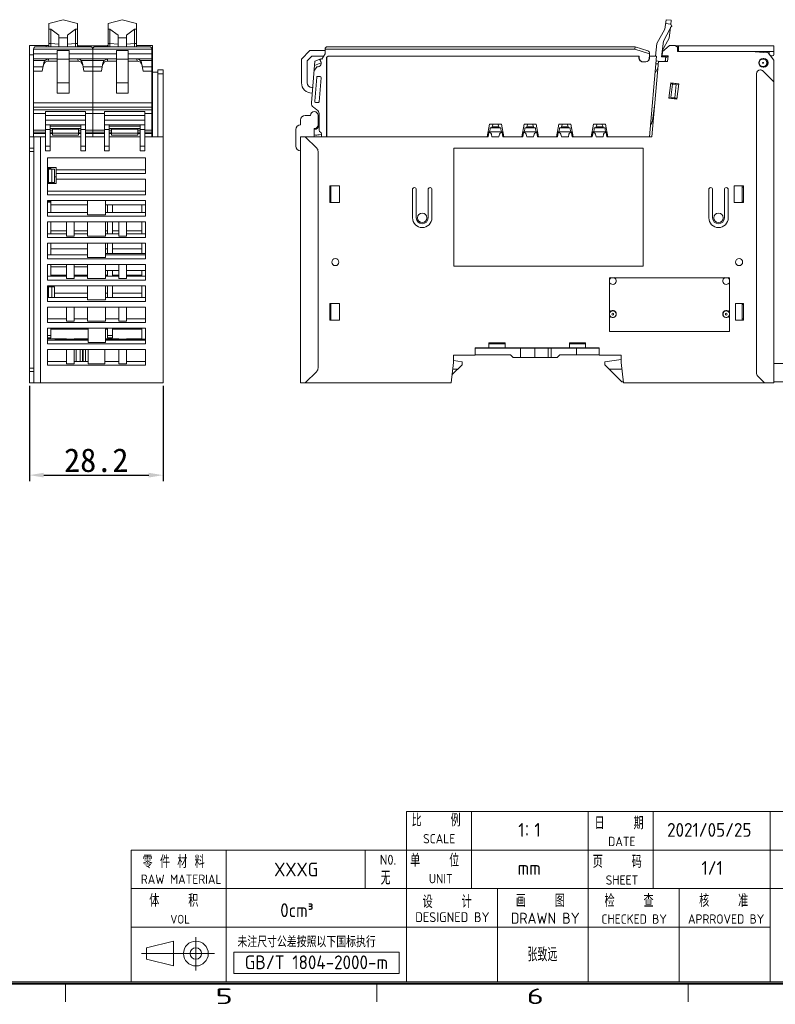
# Model space of a CAD drawing. Header units: inches. Extents: x -118 to 381, y 421 to 770.
# Tile 14 of 16: x 141 to 300, y 422 to 630. Entities that reach past the tile are written whole.
import ezdxf
from ezdxf.enums import TextEntityAlignment as Align

# ---------------------------------------------------------------- set-up
doc = ezdxf.new("R2010")
doc.units = ezdxf.units.IN
doc.header["$LTSCALE"] = 23.1
doc.header["$MEASUREMENT"] = 0
doc.header["$PDSIZE"] = -5
doc.layers.get('0').update_dxf_attribs({"lineweight": 18})
doc.layers.get('Defpoints').update_dxf_attribs({"lineweight": 18})
for name, color, linetype, lineweight in [('1_27', 7, 'Continuous', 18), ('1_39_1_1', 7, 'Continuous', 18), ('1_6', 7, 'Continuous', 18)]:
    doc.layers.add(name, color=color, linetype=linetype, lineweight=lineweight)
doc.styles.get("Standard").update_dxf_attribs({"font": 'isocp3.shx', "bigfont": 'gbcbig.shx'})
doc.styles.add('文字样式①', font='txt')
doc.dimstyles.new('标准样式（宋体）', dxfattribs={"dimtxt": 5, "dimasz": 3, "dimexe": 1.25, "dimexo": 0.625, "dimtad": 1, "dimtoh": 1, "dimdsep": 46, "dimtxsty": '文字样式①', "dimcen": 0, "dimdle": 6, "dimadec": 0, "dimazin": 0, "dimtfac": 1, "dimtofl": 0, "dimtmove": 0, "dimatfit": 3, "dimfxl": 0, "dimtolj": 1, "dimarcsym": 0})

# ---------------------------------------------------------------- blocks, each defined once
blk = doc.blocks.new('图表_1')
for p, q in [((287.55, -118.97), (157.08, -118.97)), ((157.08, -118.97), (157.08, -150)), ((168.92, -133.02), (168.92, -118.97)), ((190.2, -118.97), (190.2, -150)), ((202.04, -133.02), (202.04, -118.97)), ((223.32, -118.97), (223.32, -150)), ((287.55, -126), (106.94, -126)), ((106.94, -126), (106.94, -150)), ((124.24, -150), (124.24, -126)), ((149.56, -126), (149.56, -133.02)), ((287.55, -133.02), (106.94, -133.02)), ((173.64, -133.02), (173.64, -150)), ((206.76, -133.02), (206.76, -150)), ((223.32, -140.05), (106.94, -140.05)), ((288.01, -150.46), (-132.06, -150.46)), ((287.78, -150.23), (-131.83, -150.23)), ((287.55, -150), (-131.6, -150)), ((94.99, -150.23), (94.99, -153.63)), ((151.69, -150.23), (151.69, -153.63)), ((208.39, -150.23), (208.39, -153.63))]:
    blk.add_line(p, q)
for s, width, p in [('5', 1.69084, (122.31, -154.06)), ('6', 1.66776, (179.01, -154.06))]:
    blk.add_text(s, height=2.84, dxfattribs=dict(width=width)).set_placement(p)
blk = doc.blocks.new('hcfa图表_1')
blk.add_blockref('图表_1', (-366.29, 186.04))
blk = doc.blocks.new('体积_1')
blk.add_text('VOL', height=1.6).set_placement((3.83, -5.47))
at = {"insert": (0, -2.41), "char_height": 2.3, "width": 15.6277, "attachment_point": 7}
blk.add_mtext('体    积', dxfattribs=at)
blk = doc.blocks.new('设计_1')
at = {"attachment_point": 7}
for s, insert, char_height, width in [('设    计', (0, -2.42), 2.3, 15.3977), ('DESIGNED BY', (-1.35, -4.98), 1.8, 19.0929)]:
    blk.add_mtext(s, dxfattribs=dict(at, insert=insert, char_height=char_height, width=width))
blk = doc.blocks.new('检查_1')
at = {"attachment_point": 7}
for s, insert, char_height, width in [('检    查', (0, 0), 2.3, 15.6277), ('CHECKED BY', (-0.57, -3.05), 1.7, 17.3036)]:
    blk.add_mtext(s, dxfattribs=dict(at, insert=insert, char_height=char_height, width=width))
blk = doc.blocks.new('核准_1')
at = {"attachment_point": 7}
for s, insert, char_height, width in [('核    准', (0, -2.45), 2.3, 15.3977), ('APRROVED BY ', (-2.03, -5.5), 1.7, 20.2179)]:
    blk.add_mtext(s, dxfattribs=dict(at, insert=insert, char_height=char_height, width=width))
blk = doc.blocks.new('禾川制图_1')
for p, q in [((246.07, -289.52), (250.97, -288.31)), ((250.97, -288.31), (250.97, -292.83)), ((255.05, -287.57), (255.05, -293.63)), ((245.17, -290.57), (258.47, -290.57)), ((246.07, -289.52), (246.07, -291.62)), ((261.95, -290.32), (292.06, -290.32)), ((261.95, -294.19), (261.95, -290.32)), ((292.06, -290.32), (292.06, -294.19)), ((246.07, -291.62), (250.97, -292.83)), ((292.06, -294.19), (261.95, -294.19))]:
    blk.add_line(p, q)
for radius in [2.26, 1.05]:
    blk.add_circle((255.05, -290.57), radius)
for name, p in [('hcfa图表_1', (502.61, -331.75)), ('体积_1', (246.56, -279.65)), ('设计_1', (296.35, -279.86)), ('检查_1', (329.48, -282.09)), ('核准_1', (346.71, -279.63))]:
    blk.add_blockref(name, p)
for s, height, p in [('SCALE', 1.7, (296.43, -270.5)), ('DATE', 1.7, (330.13, -271)), ('N0.', 1.806, (288.54, -274.38)), ('UNIT', 1.7, (297.48, -277.78)), ('SHEET', 1.7, (329.69, -278.03)), ('未注尺寸公差按照以下国标执行', 2, (262.62, -289.42))]:
    blk.add_text(s, height=height).set_placement(p)
for s, insert, char_height, width, attachment_point in [('比    例', (294.33, -267.43), 2.3, 15.0527, 7), ('日    期', (327.66, -267.95), 2.3, 14.6214, 7), ('零 件 材 料', (245.35, -275.02), 2.3, 20.2811, 7), ('单    位', (294.08, -274.73), 2.3, 15.6564, 7), ('页    码', (327.33, -274.98), 2.3, 15.2539, 7), ('RAW MATERIAL', (245.02, -277.88), 1.7, 21.1286, 7), ('无', (288.71, -275.53), 2.5, 1.419, 1), ('画    图', (313.33, -282.09), 2.3, 14.8514, 7), ('DRAWN BY', (312.42, -285.14), 2.007, 17.8499, 7)]:
    blk.add_mtext(s, dxfattribs=dict(insert=insert, char_height=char_height, width=width, attachment_point=attachment_point))
for tag, p in [('V1.0', (7, -23.81)), ('XXXX', (49.65, -23.5)), ('XXXC', (81.79, -23.79)), ('XXXO', (93.95, -23.72))]:
    blk.add_attdef(tag, p, '', height=2.51)
blk.add_attdef('XXXY', (16.61, -23.72), '', height=2.51, rotation=0.6331)
for tag, p in [('XXXE', (315.81, -269.3)), ('XXXC', (348.56, -269.3)), ('XXXA', (399.26, -269.34)), ('XXXG', (273.32, -276.51)), ('XXXF', (315.77, -276.23)), ('XXXD', (349.08, -276.23)), ('XXXB', (399.16, -276.49)), ('XXXJ', (273.46, -283.93)), ('XXXP', (301.31, -291.91)), ('XXXN', (318.17, -292)), ('XXXQ', (335.14, -291.8)), ('XXXO', (351.7, -291.85)), ('XXXM', (277.01, -293.42))]:
    blk.add_attdef(tag, text='', height=2.51).set_placement(p, align=Align.CENTER)
blk = doc.blocks.new('*D26')
at = {"color": 0, "lineweight": -2, "transparency": 16777216}
for p, q in [((142.81, 553.08), (142.81, 532.93)), ((171.01, 553.08), (171.01, 532.93)), ((145.81, 534.18), (168.01, 534.18))]:
    blk.add_line(p, q, dxfattribs=at)
at = {"color": 0, "lineweight": 13, "transparency": 16777216}
for points in [[(145.81, 534.68), (145.81, 533.68), (142.81, 534.18)], [(168.01, 534.68), (168.01, 533.68), (171.01, 534.18)]]:
    blk.add_solid(points, dxfattribs=at)
at = {"layer": 'Defpoints', "color": 0, "lineweight": 13, "transparency": 16777216}
for p in [(142.81, 553.71), (171.01, 553.71), (171.01, 534.18)]:
    blk.add_point(p, dxfattribs=at)
at = {"color": 0, "lineweight": 13, "transparency": 16777216, "insert": (156.91, 537.31), "char_height": 5, "attachment_point": 5, "style": '文字样式①'}
blk.add_mtext('\\A1;28.2', dxfattribs=at)

msp = doc.modelspace()

# ---------------------------------------------------------------- linework, layer by layer
at = {"color": 7, "linetype": 'Continuous'}
for p, q in [((142.809, 553.708), (142.809, 625.008)), ((142.809, 625.008), (146.909, 625.008)), ((146.309, 625.008), (146.309, 624.708)), ((152.909, 625.008), (153.109, 625.008)), ((153.109, 624.708), (153.109, 625.008)), ((159.209, 624.933), (153.109, 624.933)), ((153.109, 624.908), (159.209, 624.908)), ((153.609, 624.933), (153.609, 624.908)), ((154.569, 624.933), (154.569, 624.908)), ((156.225, 624.444), (156.094, 624.444)), ((158.809, 624.708), (158.809, 624.908)), ((159.209, 625.008), (159.209, 624.708)), ((159.209, 625.008), (159.409, 625.008)), ((165.409, 625.008), (168.809, 625.008)), ((168.809, 605.708), (168.809, 625.008)), ((276.457, 623.604), (277.989, 625.008)), ((277.989, 625.008), (279.196, 625.008)), ((279.196, 625.008), (279.696, 624.608)), ((279.321, 624.908), (300.069, 624.908)), ((279.696, 623.708), (279.696, 624.608)), ((279.896, 624.908), (279.896, 623.708)), ((282.645, 624.933), (283.969, 624.933)), ((282.645, 624.933), (282.645, 624.908)), ((282.669, 624.933), (282.669, 624.908)), ((283.969, 624.933), (283.969, 624.908)), ((284.095, 624.933), (291.92, 624.933)), ((284.095, 624.933), (284.095, 624.908)), ((284.224, 624.933), (284.224, 624.908)), ((284.508, 624.933), (284.508, 624.908)), ((284.791, 624.933), (284.791, 624.908)), ((284.912, 624.933), (284.912, 624.908)), ((285.1, 624.933), (285.1, 624.908)), ((285.204, 624.933), (285.204, 624.908)), ((285.305, 624.933), (285.305, 624.908)), ((285.31, 624.933), (285.31, 624.908)), ((285.32, 624.933), (285.32, 624.908)), ((285.819, 624.908), (285.819, 624.933)), ((290.219, 624.908), (290.219, 624.933)), ((290.695, 624.933), (290.695, 624.908)), ((290.824, 624.933), (290.824, 624.908)), ((291.108, 624.933), (291.108, 624.908)), ((291.391, 624.933), (291.391, 624.908)), ((291.512, 624.933), (291.512, 624.908)), ((291.7, 624.933), (291.7, 624.908)), ((291.804, 624.933), (291.804, 624.908)), ((291.905, 624.933), (291.905, 624.908)), ((291.91, 624.933), (291.91, 624.908)), ((291.92, 624.933), (291.92, 624.908)), ((293.969, 624.933), (292.643, 624.933)), ((292.643, 624.933), (292.643, 624.908)), ((292.644, 624.908), (292.644, 624.933)), ((292.669, 624.908), (292.669, 624.933)), ((292.798, 624.933), (292.798, 624.908)), ((292.948, 624.908), (292.948, 624.933)), ((293.485, 624.908), (293.485, 624.933)), ((293.795, 624.933), (293.795, 624.908)), ((293.943, 624.908), (293.943, 624.933)), ((293.951, 624.908), (293.951, 624.933)), ((293.969, 624.933), (293.969, 624.908)), ((295.969, 624.933), (294.969, 624.933)), ((294.969, 624.933), (294.969, 624.908)), ((295.969, 624.933), (295.969, 624.908)), ((296.863, 624.933), (298.719, 624.933)), ((296.863, 624.933), (296.863, 624.908)), ((296.879, 624.933), (296.879, 624.908)), ((296.954, 624.933), (296.954, 624.908)), ((297.189, 624.933), (297.189, 624.908)), ((297.219, 624.933), (297.219, 624.908)), ((297.36, 624.933), (297.36, 624.908)), ((297.388, 624.933), (297.388, 624.908)), ((297.709, 624.933), (297.709, 624.908)), ((297.987, 624.933), (297.987, 624.908)), ((298.207, 624.933), (298.207, 624.908)), ((298.377, 624.933), (298.377, 624.908)), ((298.531, 624.933), (298.531, 624.908)), ((298.646, 624.933), (298.646, 624.908)), ((298.719, 624.933), (298.719, 624.908)), ((300.069, 623.108), (300.069, 624.908)), ((143.659, 623.006), (142.809, 623.006)), ((168.659, 623.708), (168.809, 623.708)), ((168.809, 622.808), (168.659, 622.808)), ((276.46, 622.808), (276.571, 623.708)), ((276.46, 622.808), (277.755, 622.808)), ((277.163, 622.589), (277.163, 622.647)), ((277.198, 622.354), (277.755, 622.808)), ((277.614, 621.608), (277.755, 622.808)), ((279.696, 623.708), (300.069, 623.708)), ((295.169, 623.708), (298.869, 623.408)), ((296.869, 623.708), (296.869, 623.57)), ((297.769, 622.208), (297.969, 622.208)), ((298.669, 623.708), (298.669, 623.424)), ((298.869, 623.408), (300.069, 621.908)), ((299.069, 623.708), (299.069, 623.308)), ((299.769, 622.808), (299.569, 622.808)), ((168.659, 621.608), (168.809, 621.608)), ((274.291, 605.708), (275.687, 621.661)), ((277.614, 621.608), (275.682, 621.608)), ((277.163, 621.623), (277.163, 622.059)), ((277.483, 621.623), (277.163, 621.623)), ((297.969, 620.408), (297.769, 620.408)), ((298.569, 620.644), (298.569, 620.908)), ((298.669, 621.852), (298.669, 621.308)), ((300.069, 621.908), (300.069, 553.708)), ((168.809, 619.308), (169.909, 619.308)), ((169.909, 619.808), (169.909, 605.708)), ((169.909, 619.808), (171.009, 619.808)), ((171.009, 619.008), (169.909, 619.008)), ((171.009, 553.708), (171.009, 619.808)), ((296.369, 619.008), (296.369, 555.822)), ((297.169, 619.808), (297.238, 619.808)), ((297.804, 619.574), (300.069, 617.308)), ((278.29, 617.097), (277.904, 613.82)), ((278.261, 616.849), (279.949, 616.65)), ((278.285, 617.048), (279.973, 616.849)), ((279.979, 616.898), (278.29, 617.097)), ((278.331, 614.021), (278.658, 616.802)), ((278.588, 617.062), (278.582, 617.013)), ((279.125, 613.928), (279.453, 616.709)), ((279.278, 616.931), (279.254, 616.732)), ((279.593, 613.621), (279.979, 616.898)), ((279.598, 613.671), (277.91, 613.87)), ((277.933, 614.068), (279.622, 613.869)), ((278.208, 613.835), (278.202, 613.785)), ((278.927, 613.951), (278.903, 613.753)), ((277.904, 613.82), (279.593, 613.621)), ((146.159, 602.708), (146.159, 611.008)), ((154.659, 611.008), (146.159, 611.008)), ((146.159, 610.208), (154.659, 610.208)), ((154.659, 602.708), (154.659, 611.008)), ((158.659, 602.708), (158.659, 611.008)), ((167.159, 611.008), (158.659, 611.008)), ((158.659, 610.208), (167.159, 610.208)), ((167.159, 602.708), (167.159, 611.008)), ((202.169, 610.208), (201.069, 610.208)), ((203.769, 608.208), (203.769, 610.208)), ((154.659, 609.208), (146.159, 609.208)), ((146.159, 608.208), (154.659, 608.208)), ((147.159, 602.708), (147.159, 608.208)), ((153.659, 607.92), (147.159, 607.92)), ((153.659, 602.708), (153.659, 608.208)), ((167.159, 609.208), (158.659, 609.208)), ((158.659, 608.208), (167.159, 608.208)), ((159.659, 602.708), (159.659, 608.208)), ((159.659, 607.92), (166.159, 607.92)), ((166.159, 602.708), (166.159, 608.208)), ((200.069, 609.208), (200.069, 608.208)), ((142.809, 605.708), (146.159, 605.708)), ((143.709, 553.708), (143.709, 605.708)), ((145.109, 605.708), (145.109, 553.708)), ((147.159, 607.208), (146.159, 607.208)), ((153.659, 607.408), (147.159, 607.408)), ((153.659, 605.708), (147.159, 605.708)), ((154.659, 607.208), (153.659, 607.208)), ((158.659, 605.708), (154.659, 605.708)), ((159.659, 607.208), (158.659, 607.208)), ((166.159, 607.408), (159.659, 607.408)), ((159.659, 605.708), (166.159, 605.708)), ((167.159, 607.208), (166.159, 607.208)), ((171.009, 605.708), (167.159, 605.708)), ((168.659, 606.558), (168.809, 606.558)), ((199.069, 607.208), (199.069, 603.708)), ((200.069, 605.708), (200.069, 553.708)), ((200.069, 605.708), (239.713, 605.708)), ((201.069, 605.708), (203.476, 603.301)), ((202.969, 605.708), (202.969, 607.408)), ((239.713, 605.708), (239.864, 606.558)), ((239.864, 606.558), (240.027, 606.558)), ((240.42, 606.228), (240.513, 605.708)), ((240.513, 605.708), (241.984, 605.708)), ((241.984, 605.708), (242.077, 606.228)), ((242.471, 606.558), (242.633, 606.558)), ((242.633, 606.558), (242.784, 605.708)), ((242.784, 605.708), (247.043, 605.708)), ((247.043, 605.708), (247.194, 606.558)), ((247.194, 606.558), (247.357, 606.558)), ((247.75, 606.228), (247.843, 605.708)), ((247.843, 605.708), (249.314, 605.708)), ((249.314, 605.708), (249.407, 606.228)), ((249.801, 606.558), (249.963, 606.558)), ((249.963, 606.558), (250.114, 605.708)), ((250.114, 605.708), (254.373, 605.708)), ((254.373, 605.708), (254.524, 606.558)), ((254.524, 606.558), (254.687, 606.558)), ((255.08, 606.228), (255.173, 605.708)), ((255.173, 605.708), (256.644, 605.708)), ((256.644, 605.708), (256.737, 606.228)), ((257.131, 606.558), (257.293, 606.558)), ((257.293, 606.558), (257.444, 605.708)), ((257.444, 605.708), (261.703, 605.708)), ((261.703, 605.708), (261.854, 606.558)), ((261.854, 606.558), (262.017, 606.558)), ((262.41, 606.228), (262.503, 605.708)), ((262.503, 605.708), (263.974, 605.708)), ((263.974, 605.708), (264.067, 606.228)), ((264.461, 606.558), (264.623, 606.558)), ((264.623, 606.558), (264.774, 605.708)), ((264.774, 605.708), (274.291, 605.708)), ((146.159, 603.708), (147.159, 603.708)), ((153.659, 603.708), (154.659, 603.708)), ((158.659, 603.708), (159.659, 603.708)), ((166.159, 603.708), (167.159, 603.708)), ((142.809, 603.301), (143.709, 603.301)), ((143.709, 602.594), (142.809, 602.594)), ((147.159, 602.708), (146.159, 602.708)), ((154.659, 602.708), (153.659, 602.708)), ((159.659, 602.708), (158.659, 602.708)), ((167.159, 602.708), (166.159, 602.708)), ((203.769, 556.822), (203.769, 602.594)), ((272.454, 603.308), (232.454, 603.308)), ((232.454, 603.308), (232.454, 578.308)), ((272.454, 578.308), (272.454, 603.308)), ((146.609, 593.408), (146.609, 601.208)), ((167.309, 601.208), (146.609, 601.208)), ((167.309, 601.208), (167.309, 597.908)), ((146.609, 599.208), (148.409, 599.208)), ((146.609, 599.008), (147.309, 599.008)), ((146.609, 598.808), (148.109, 598.808)), ((146.809, 598.808), (146.809, 596.008)), ((147.309, 598.808), (147.309, 599.208)), ((147.509, 598.808), (147.509, 596.008)), ((148.109, 598.808), (148.109, 596.008)), ((148.109, 597.208), (148.409, 597.208)), ((148.409, 595.808), (148.409, 599.208)), ((167.309, 598.708), (148.409, 598.708)), ((167.309, 597.908), (148.409, 597.908)), ((146.609, 596.008), (148.109, 596.008)), ((146.609, 595.808), (148.409, 595.808)), ((147.309, 595.808), (147.309, 596.008)), ((167.309, 596.708), (148.409, 596.708)), ((167.309, 596.708), (167.309, 593.408)), ((206.269, 591.808), (206.269, 595.308)), ((206.269, 595.308), (208.269, 595.308)), ((206.484, 595.308), (206.484, 591.808)), ((208.269, 595.308), (208.269, 591.808)), ((291.669, 595.308), (293.669, 595.308)), ((291.669, 591.808), (291.669, 595.308)), ((293.369, 591.808), (293.369, 595.308)), ((293.669, 595.308), (293.669, 591.808)), ((167.309, 594.208), (146.609, 594.208)), ((167.309, 593.408), (146.609, 593.408)), ((223.719, 594.558), (223.719, 588.558)), ((224.519, 588.558), (224.519, 594.558)), ((227.019, 594.558), (227.019, 588.558)), ((227.819, 588.558), (227.819, 594.558)), ((286.319, 594.558), (286.319, 588.558)), ((287.119, 588.558), (287.119, 594.558)), ((289.619, 594.558), (289.619, 588.558)), ((290.419, 588.558), (290.419, 594.558)), ((293.669, 595.058), (293.369, 595.058)), ((146.609, 588.908), (146.609, 592.208)), ((146.609, 592.208), (167.309, 592.208)), ((147.309, 592.058), (146.609, 592.058)), ((147.309, 591.858), (146.609, 591.858)), ((147.309, 589.708), (147.309, 592.058)), ((155.059, 591.308), (147.309, 591.308)), ((155.059, 592.208), (155.059, 589.208)), ((158.859, 589.208), (158.859, 592.208)), ((167.309, 591.308), (158.859, 591.308)), ((159.309, 589.708), (159.309, 591.308)), ((160.309, 591.308), (160.309, 589.708)), ((166.509, 589.708), (166.509, 591.308)), ((167.309, 592.208), (167.309, 588.908)), ((208.269, 591.808), (206.269, 591.808)), ((293.669, 591.808), (291.669, 591.808)), ((293.669, 592.058), (293.369, 592.058)), ((146.609, 589.708), (155.059, 589.708)), ((167.309, 588.908), (146.609, 588.908)), ((155.059, 589.208), (158.859, 589.208)), ((158.859, 589.708), (167.309, 589.708)), ((146.609, 584.408), (146.609, 587.708)), ((146.609, 587.708), (167.309, 587.708)), ((147.309, 587.708), (147.309, 585.208)), ((150.609, 587.708), (150.609, 584.708)), ((152.209, 584.708), (152.209, 587.708)), ((155.059, 587.708), (155.059, 584.708)), ((158.859, 584.708), (158.859, 587.708)), ((159.309, 585.208), (159.309, 587.708)), ((160.309, 587.708), (160.309, 585.208)), ((161.709, 587.708), (161.709, 584.708)), ((163.309, 584.708), (163.309, 587.708)), ((166.509, 585.208), (166.509, 587.708)), ((167.309, 587.708), (167.309, 584.408)), ((146.609, 585.208), (150.609, 585.208)), ((147.309, 585.808), (150.609, 585.808)), ((150.609, 584.708), (152.209, 584.708)), ((152.209, 585.808), (155.059, 585.808)), ((152.209, 585.208), (155.059, 585.208)), ((155.059, 584.708), (158.859, 584.708)), ((158.859, 585.808), (159.309, 585.808)), ((158.859, 585.208), (161.709, 585.208)), ((160.309, 585.808), (161.709, 585.808)), ((161.709, 584.708), (163.309, 584.708)), ((166.509, 585.808), (163.309, 585.808)), ((163.309, 585.208), (167.309, 585.208)), ((167.309, 584.408), (146.609, 584.408)), ((146.609, 579.908), (146.609, 583.208)), ((146.609, 583.208), (167.309, 583.208)), ((147.309, 583.208), (147.309, 580.708)), ((155.059, 583.208), (155.059, 580.208)), ((158.859, 580.208), (158.859, 583.208)), ((159.309, 581.008), (159.309, 583.208)), ((160.309, 583.208), (160.309, 581.008)), ((166.509, 581.008), (166.509, 583.208)), ((167.309, 583.208), (167.309, 579.908)), ((146.609, 580.708), (155.059, 580.708)), ((147.309, 582.008), (155.059, 582.008)), ((159.309, 582.008), (158.859, 582.008)), ((158.859, 581.008), (167.309, 581.008)), ((158.859, 580.708), (167.309, 580.708)), ((166.509, 582.008), (160.309, 582.008)), ((167.309, 579.908), (146.609, 579.908)), ((146.609, 578.708), (167.309, 578.708)), ((146.609, 575.408), (146.609, 578.708)), ((147.309, 578.708), (147.309, 576.208)), ((150.609, 578.708), (150.609, 575.708)), ((152.209, 575.708), (152.209, 578.708)), ((155.059, 580.208), (158.859, 580.208)), ((155.059, 578.708), (155.059, 575.708)), ((158.859, 575.708), (158.859, 578.708)), ((161.709, 578.708), (161.709, 575.708)), ((163.309, 575.708), (163.309, 578.708)), ((167.309, 578.708), (167.309, 575.408)), ((147.309, 578.208), (150.609, 578.208)), ((147.309, 576.408), (150.609, 576.408)), ((152.209, 578.208), (155.059, 578.208)), ((155.059, 576.408), (152.209, 576.408)), ((161.709, 577.408), (158.859, 577.408)), ((159.309, 576.408), (158.859, 576.408)), ((159.309, 576.208), (159.309, 577.408)), ((160.309, 577.408), (160.309, 576.208)), ((161.709, 576.408), (160.309, 576.408)), ((167.309, 577.408), (163.309, 577.408)), ((166.509, 576.408), (163.309, 576.408)), ((166.509, 576.208), (166.509, 577.408)), ((232.454, 578.308), (272.454, 578.308)), ((146.609, 576.208), (150.609, 576.208)), ((167.309, 575.408), (146.609, 575.408)), ((150.609, 575.708), (152.209, 575.708)), ((152.209, 576.208), (155.059, 576.208)), ((155.059, 575.708), (158.859, 575.708)), ((158.859, 576.208), (161.709, 576.208)), ((161.709, 575.708), (163.309, 575.708)), ((163.309, 576.208), (167.309, 576.208)), ((265.319, 575.908), (290.719, 575.908)), ((265.319, 564.508), (265.319, 575.908)), ((290.719, 575.908), (290.719, 564.508)), ((146.609, 574.208), (167.309, 574.208)), ((146.609, 570.908), (146.609, 574.208)), ((146.609, 573.958), (148.109, 573.958)), ((146.809, 573.958), (146.809, 571.708)), ((147.309, 573.958), (147.309, 574.208)), ((147.509, 573.958), (147.509, 571.708)), ((148.109, 573.958), (148.109, 571.708)), ((148.109, 572.608), (155.059, 572.608)), ((155.059, 574.208), (155.059, 571.208)), ((158.859, 571.208), (158.859, 574.208)), ((159.309, 572.608), (158.859, 572.608)), ((159.309, 571.708), (159.309, 574.208)), ((160.309, 574.208), (160.309, 571.708)), ((166.509, 572.608), (160.309, 572.608)), ((166.509, 571.708), (166.509, 574.208)), ((167.309, 574.208), (167.309, 570.908)), ((146.609, 571.708), (155.059, 571.708)), ((167.309, 570.908), (146.609, 570.908)), ((155.059, 571.208), (158.859, 571.208)), ((158.859, 571.708), (167.309, 571.708)), ((206.269, 570.458), (208.269, 570.458)), ((206.269, 566.958), (206.269, 570.458)), ((206.269, 570.208), (206.484, 570.208)), ((206.484, 570.458), (206.484, 566.958)), ((208.269, 570.458), (208.269, 566.958)), ((291.969, 570.458), (293.669, 570.458)), ((291.969, 566.958), (291.969, 570.458)), ((293.369, 566.958), (293.369, 570.458)), ((293.669, 570.208), (293.369, 570.208)), ((293.669, 570.458), (293.669, 566.958)), ((146.609, 569.708), (167.309, 569.708)), ((146.609, 566.408), (146.609, 569.708)), ((150.609, 569.708), (150.609, 566.708)), ((152.209, 566.708), (152.209, 569.708)), ((155.059, 569.708), (155.059, 566.708)), ((158.859, 566.708), (158.859, 569.708)), ((161.709, 569.708), (161.709, 566.708)), ((163.309, 566.708), (163.309, 569.708)), ((167.309, 569.708), (167.309, 566.408)), ((146.609, 567.208), (150.609, 567.208)), ((167.309, 566.408), (146.609, 566.408)), ((150.609, 566.708), (152.209, 566.708)), ((152.209, 567.208), (155.059, 567.208)), ((155.059, 566.708), (158.859, 566.708)), ((158.859, 567.208), (161.709, 567.208)), ((161.709, 566.708), (163.309, 566.708)), ((163.309, 567.208), (167.309, 567.208)), ((206.269, 567.208), (206.484, 567.208)), ((208.269, 566.958), (206.269, 566.958)), ((293.669, 566.958), (291.969, 566.958)), ((293.669, 567.208), (293.369, 567.208)), ((146.609, 565.208), (167.309, 565.208)), ((146.609, 561.91), (146.609, 565.208)), ((147.309, 563.208), (147.309, 565.208)), ((147.309, 565.008), (155.059, 565.008)), ((155.059, 565.208), (155.059, 565.008)), ((155.209, 565.208), (155.209, 562.208)), ((158.859, 562.206), (158.859, 565.208)), ((159.309, 565.008), (158.859, 565.008)), ((159.309, 563.208), (159.309, 565.208)), ((160.309, 565.208), (160.309, 563.208)), ((166.509, 565.008), (160.309, 565.008)), ((166.509, 562.908), (166.509, 565.208)), ((167.309, 565.208), (167.309, 561.904)), ((290.719, 564.508), (265.319, 564.508)), ((146.609, 563.708), (147.309, 563.708)), ((147.309, 563.208), (146.609, 563.208)), ((146.609, 563.008), (150.609, 563.008)), ((167.309, 561.903), (146.609, 561.911)), ((146.61, 562.711), (155.209, 562.708)), ((148.206, 562.908), (155.209, 562.908)), ((148.206, 562.908), (148.206, 562.711)), ((148.559, 562.711), (148.559, 562.908)), ((149.409, 562.908), (149.409, 562.71)), ((150.609, 563.008), (150.609, 562.908)), ((152.209, 563.008), (155.059, 563.008)), ((152.209, 562.908), (152.209, 563.008)), ((154.609, 562.708), (154.609, 562.908)), ((155.059, 563.008), (155.059, 562.908)), ((155.209, 562.208), (158.859, 562.206)), ((158.859, 563.008), (161.709, 563.008)), ((158.859, 562.908), (167.309, 562.908)), ((158.859, 562.706), (167.31, 562.703)), ((160.309, 563.708), (159.309, 563.708)), ((160.309, 563.208), (159.309, 563.208)), ((161.709, 563.008), (161.709, 562.908)), ((166.509, 563.008), (163.309, 563.008)), ((163.309, 562.908), (163.309, 563.008)), ((243.269, 562.108), (239.869, 562.108)), ((239.869, 562.108), (239.869, 561.108)), ((243.269, 561.908), (239.869, 561.908)), ((240.069, 562.108), (240.069, 561.908)), ((243.069, 562.108), (243.069, 561.908)), ((243.269, 561.108), (243.269, 562.108)), ((260.269, 562.108), (256.869, 562.108)), ((256.869, 562.108), (256.869, 561.108)), ((260.269, 561.908), (256.869, 561.908)), ((257.069, 562.108), (257.069, 561.908)), ((260.069, 562.108), (260.069, 561.908)), ((260.269, 561.108), (260.269, 562.108)), ((146.609, 560.711), (167.309, 560.711)), ((146.609, 557.413), (146.609, 560.711)), ((150.609, 560.711), (150.609, 557.713)), ((152.209, 557.713), (152.209, 560.711)), ((152.659, 560.711), (152.659, 558.213)), ((153.509, 560.711), (153.509, 558.212)), ((154.009, 558.212), (154.009, 560.711)), ((154.109, 560.711), (154.109, 558.212)), ((154.609, 558.212), (154.609, 560.711)), ((155.209, 560.711), (155.209, 557.712)), ((158.709, 557.711), (158.709, 560.711)), ((161.709, 560.71), (161.709, 557.711)), ((163.309, 557.71), (163.309, 560.711)), ((167.309, 560.711), (167.309, 557.41)), ((236.969, 561.108), (263.169, 561.108)), ((236.969, 559.508), (236.969, 561.108)), ((263.169, 561.008), (236.969, 561.008)), ((246.571, 559.008), (246.571, 561.008)), ((248.917, 561.108), (248.917, 561.008)), ((249.543, 559.008), (249.543, 561.008)), ((250.917, 561.108), (250.917, 561.008)), ((252.392, 559.008), (252.392, 561.008)), ((253.026, 561.008), (253.026, 559.008)), ((258.369, 561.008), (258.369, 559.608)), ((263.169, 561.108), (263.169, 559.508)), ((146.609, 558.214), (150.609, 558.213)), ((150.609, 557.713), (152.209, 557.713)), ((152.209, 558.213), (155.209, 558.212)), ((154.009, 559.008), (154.109, 559.008)), ((155.209, 557.712), (158.709, 557.711)), ((158.709, 558.211), (161.709, 558.211)), ((161.709, 557.711), (163.309, 557.71)), ((163.309, 558.21), (167.309, 558.209)), ((232.369, 558.008), (231.869, 553.708)), ((236.969, 559.508), (232.369, 559.508)), ((232.369, 558.008), (232.369, 559.508)), ((232.369, 558.434), (234.219, 558.108)), ((234.219, 557.508), (234.219, 558.108)), ((244.419, 559.608), (236.969, 559.608)), ((245.019, 559.008), (244.419, 559.608)), ((245.019, 559.008), (252.392, 559.008)), ((252.392, 559.008), (254.269, 559.008)), ((254.869, 559.608), (254.269, 559.008)), ((263.169, 559.608), (254.869, 559.608)), ((267.769, 559.508), (263.169, 559.508)), ((264.369, 558.108), (267.769, 558.645)), ((264.369, 557.508), (264.369, 558.108)), ((267.769, 558.008), (267.769, 559.508)), ((268.269, 553.708), (267.769, 558.008)), ((300.069, 557.808), (304.569, 557.808)), ((142.809, 556.822), (143.709, 556.822)), ((143.709, 556.115), (142.809, 556.115)), ((167.309, 557.409), (146.609, 557.414)), ((203.476, 556.115), (201.069, 553.708)), ((234.219, 557.508), (232.06, 555.349)), ((233.319, 556.608), (232.207, 556.608)), ((267.969, 553.908), (264.369, 557.508)), ((265.269, 556.608), (267.932, 556.608)), ((142.809, 553.708), (171.009, 553.708)), ((200.069, 553.708), (231.869, 553.708)), ((268.246, 553.908), (267.969, 553.908)), ((268.269, 553.708), (300.069, 553.708)), ((298.069, 553.708), (296.662, 555.115)), ((300.069, 553.908), (304.569, 553.908))]:
    msp.add_line(p, q, dxfattribs=at)
for centre, radius in [((297.769, 621.308), 0.8), ((297.769, 621.308), 0.1), ((225.769, 588.558), 1), ((288.369, 588.558), 1), ((207.419, 579.208), 0.75), ((292.719, 579.208), 0.75)]:
    msp.add_circle(centre, radius, dxfattribs=at)
for centre, radius, start, end in [((277.463, 622.647), 0.3, 147.53885, 180), ((297.769, 621.308), 0.9, 90, 270), ((297.969, 621.308), 0.9, 270, 90), ((299.569, 623.308), 0.5, 180, 205.82949), ((299.569, 623.308), 0.5, 231.14853, 270), ((299.769, 623.108), 0.3, 270, 0), ((297.769, 621.308), 0.9, 282.68888, 0), ((297.169, 619.008), 0.8, 90, 180), ((297.238, 619.008), 0.8, 45, 90), ((201.069, 609.208), 1, 90, 180), ((202.969, 610.208), 0.8, 0, 180), ((200.069, 607.208), 1, 90, 180), ((202.969, 608.208), 0.8, 270, 0), ((240.027, 606.158), 0.4, 10.07611, 90), ((242.471, 606.158), 0.4, 90, 169.92389), ((247.357, 606.158), 0.4, 10.07611, 90), ((249.801, 606.158), 0.4, 90, 169.92389), ((254.687, 606.158), 0.4, 10.07611, 90), ((257.131, 606.158), 0.4, 90, 169.92389), ((262.017, 606.158), 0.4, 10.07611, 90), ((264.461, 606.158), 0.4, 90, 169.92389), ((200.069, 603.708), 1, 180, 270), ((202.769, 602.594), 1, 0, 45), ((224.119, 594.558), 0.4, 0, 180), ((227.419, 594.558), 0.4, 0, 180), ((286.719, 594.558), 0.4, 0, 180), ((290.019, 594.558), 0.4, 0, 180), ((225.769, 588.558), 2.05, 180, 0), ((225.769, 588.558), 1.25, 180, 0), ((288.369, 588.558), 2.05, 180, 0), ((288.369, 588.558), 1.25, 180, 0), ((266.019, 575.242), 0.75, 200.7491, 63.64029), ((266.019, 575.242), 0.75, 116.4868, 159.22488), ((290.019, 575.242), 0.75, 116.4868, 339.22488), ((290.019, 575.242), 0.75, 20.7491, 63.64029), ((266.019, 568.242), 0.75, 200.7491, 159.22488), ((266.019, 568.208), 0.75, 20.09307, 159.22488), ((290.019, 568.242), 0.75, 20.7491, 339.22488), ((290.019, 568.208), 0.75, 20.7491, 159.80888), ((202.769, 556.822), 1, 315, 0), ((297.369, 555.822), 1, 180, 225)]:
    msp.add_arc(centre, radius, start, end, dxfattribs=at)
at = {"layer": '1_27', "color": 7, "linetype": 'Continuous'}
for p, q in [((205.598, 622.308), (205.598, 605.708)), ((271.539, 622.708), (205.998, 622.708)), ((271.539, 622.308), (271.539, 622.708)), ((273.783, 622.233), (273.824, 622.708)), ((275.277, 622.708), (273.789, 605.708)), ((275.277, 622.708), (273.824, 622.708)), ((272.986, 621.508), (272.339, 621.508)), ((239.969, 608.358), (239.499, 605.708)), ((239.969, 608.358), (242.528, 608.358)), ((240.689, 608.227), (240.448, 607.669)), ((240.487, 607.758), (242.011, 607.758)), ((242.048, 607.671), (241.808, 608.227)), ((242.999, 605.708), (242.528, 608.358)), ((247.299, 608.358), (246.829, 605.708)), ((247.299, 608.358), (249.858, 608.358)), ((248.019, 608.227), (247.778, 607.669)), ((247.817, 607.758), (249.341, 607.758)), ((249.378, 607.671), (249.138, 608.227)), ((250.329, 605.708), (249.858, 608.358)), ((254.629, 608.358), (254.159, 605.708)), ((254.629, 608.358), (257.188, 608.358)), ((255.349, 608.227), (255.108, 607.669)), ((255.147, 607.758), (256.671, 607.758)), ((256.708, 607.671), (256.468, 608.227)), ((257.659, 605.708), (257.188, 608.358)), ((261.959, 608.358), (261.489, 605.708)), ((261.959, 608.358), (264.518, 608.358)), ((262.679, 608.227), (262.438, 607.669)), ((262.477, 607.758), (264.001, 607.758)), ((264.038, 607.671), (263.798, 608.227)), ((264.989, 605.708), (264.518, 608.358)), ((239.738, 606.708), (239.56, 605.708)), ((239.738, 606.708), (242.759, 606.708)), ((240.094, 607.308), (240.005, 606.708)), ((240.094, 607.558), (242.404, 607.558)), ((240.094, 607.308), (240.094, 607.558)), ((242.404, 607.558), (242.404, 607.308)), ((242.492, 606.708), (242.404, 607.308)), ((242.937, 605.708), (242.759, 606.708)), ((247.068, 606.708), (246.89, 605.708)), ((247.068, 606.708), (250.089, 606.708)), ((247.424, 607.308), (247.335, 606.708)), ((247.424, 607.558), (249.734, 607.558)), ((247.424, 607.308), (247.424, 607.558)), ((249.734, 607.558), (249.734, 607.308)), ((249.822, 606.708), (249.734, 607.308)), ((250.267, 605.708), (250.089, 606.708)), ((254.398, 606.708), (254.22, 605.708)), ((254.398, 606.708), (257.419, 606.708)), ((254.754, 607.308), (254.665, 606.708)), ((254.754, 607.558), (257.064, 607.558)), ((254.754, 607.308), (254.754, 607.558)), ((257.064, 607.558), (257.064, 607.308)), ((257.152, 606.708), (257.064, 607.308)), ((257.597, 605.708), (257.419, 606.708)), ((261.728, 606.708), (261.55, 605.708)), ((261.728, 606.708), (264.749, 606.708)), ((262.084, 607.308), (261.995, 606.708)), ((262.084, 607.558), (264.394, 607.558)), ((262.084, 607.308), (262.084, 607.558)), ((264.394, 607.558), (264.394, 607.308)), ((264.482, 606.708), (264.394, 607.308)), ((264.927, 605.708), (264.749, 606.708))]:
    msp.add_line(p, q, dxfattribs=at)
for centre, radius, start, end in [((205.998, 622.308), 0.4, 90.03553, 179.99778), ((272.339, 622.308), 0.8, 180, 270), ((272.986, 622.308), 0.8, 270, 354.63758)]:
    msp.add_arc(centre, radius, start, end, dxfattribs=at)
for points, knots in [([(240.448, 607.669), (240.442, 607.654), (240.421, 607.618), (240.367, 607.571), (240.313, 607.558), (240.289, 607.558)], [0, 0, 0, 0, 0.2874971, 0.6772659, 1, 1, 1, 1]), ([(240.716, 608.358), (240.716, 608.349), (240.714, 608.314), (240.706, 608.272), (240.692, 608.234), (240.689, 608.227)], [0, 0, 0, 0, 0.2054386, 0.8414691, 1, 1, 1, 1]), ([(241.809, 608.227), (241.798, 608.252), (241.785, 608.299), (241.782, 608.339), (241.782, 608.358)], [0, 0, 0, 0, 0.5200889, 1, 1, 1, 1]), ([(242.208, 607.558), (242.203, 607.558), (242.168, 607.559), (242.106, 607.585), (242.065, 607.636), (242.051, 607.665), (242.048, 607.671)], [0, 0, 0, 0, 0.0728977, 0.4813794, 0.889861, 1, 1, 1, 1]), ([(247.778, 607.669), (247.772, 607.654), (247.751, 607.618), (247.697, 607.571), (247.643, 607.558), (247.619, 607.558)], [0, 0, 0, 0, 0.2874971, 0.6772659, 1, 1, 1, 1]), ([(248.046, 608.358), (248.046, 608.349), (248.044, 608.314), (248.036, 608.272), (248.022, 608.234), (248.019, 608.227)], [0, 0, 0, 0, 0.2054386, 0.8414691, 1, 1, 1, 1]), ([(249.139, 608.227), (249.128, 608.252), (249.115, 608.299), (249.112, 608.339), (249.112, 608.358)], [0, 0, 0, 0, 0.5200889, 1, 1, 1, 1]), ([(249.538, 607.558), (249.533, 607.558), (249.498, 607.559), (249.436, 607.585), (249.395, 607.636), (249.381, 607.665), (249.378, 607.671)], [0, 0, 0, 0, 0.0728977, 0.4813794, 0.889861, 1, 1, 1, 1]), ([(255.108, 607.669), (255.102, 607.654), (255.081, 607.618), (255.027, 607.571), (254.973, 607.558), (254.949, 607.558)], [0, 0, 0, 0, 0.2874971, 0.6772659, 1, 1, 1, 1]), ([(255.376, 608.358), (255.376, 608.349), (255.374, 608.314), (255.366, 608.272), (255.352, 608.234), (255.349, 608.227)], [0, 0, 0, 0, 0.2054386, 0.8414691, 1, 1, 1, 1]), ([(256.469, 608.227), (256.458, 608.252), (256.445, 608.299), (256.442, 608.339), (256.442, 608.358)], [0, 0, 0, 0, 0.5200889, 1, 1, 1, 1]), ([(256.868, 607.558), (256.863, 607.558), (256.828, 607.559), (256.766, 607.585), (256.725, 607.636), (256.711, 607.665), (256.708, 607.671)], [0, 0, 0, 0, 0.0728977, 0.4813794, 0.889861, 1, 1, 1, 1]), ([(262.438, 607.669), (262.432, 607.654), (262.411, 607.618), (262.357, 607.571), (262.303, 607.558), (262.279, 607.558)], [0, 0, 0, 0, 0.2874971, 0.6772659, 1, 1, 1, 1]), ([(262.706, 608.358), (262.706, 608.349), (262.704, 608.314), (262.696, 608.272), (262.682, 608.234), (262.679, 608.227)], [0, 0, 0, 0, 0.2054386, 0.8414691, 1, 1, 1, 1]), ([(263.799, 608.227), (263.788, 608.252), (263.775, 608.299), (263.772, 608.339), (263.772, 608.358)], [0, 0, 0, 0, 0.5200889, 1, 1, 1, 1]), ([(264.198, 607.558), (264.193, 607.558), (264.158, 607.559), (264.096, 607.585), (264.055, 607.636), (264.041, 607.665), (264.038, 607.671)], [0, 0, 0, 0, 0.0728977, 0.4813794, 0.889861, 1, 1, 1, 1])]:
    msp.add_open_spline(points, degree=3, knots=knots, dxfattribs=at)
at = {"layer": '1_39_1_1', "color": 7, "linetype": 'Continuous'}
for centre, radius in [((266.019, 568.208), 0.7), ((266.019, 568.208), 0.2), ((290.019, 568.208), 0.7), ((290.019, 568.208), 0.2)]:
    msp.add_circle(centre, radius, dxfattribs=at)
at = {"layer": '1_6', "color": 7, "linetype": 'Continuous'}
for p, q in [((149.909, 630.43), (146.909, 629.636)), ((146.909, 629.636), (146.909, 624.708)), ((147.309, 628.445), (146.909, 628.445)), ((147.309, 624.708), (147.309, 628.445)), ((149.009, 627.127), (147.309, 628.445)), ((152.909, 629.636), (149.909, 630.43)), ((152.509, 628.445), (150.809, 627.127)), ((152.509, 628.445), (152.509, 624.708)), ((152.909, 628.445), (152.509, 628.445)), ((152.909, 624.708), (152.909, 629.636)), ((162.409, 630.43), (159.409, 629.636)), ((159.409, 629.636), (159.409, 624.708)), ((159.809, 628.445), (159.409, 628.445)), ((159.809, 624.708), (159.809, 628.445)), ((161.509, 627.127), (159.809, 628.445)), ((165.409, 629.636), (162.409, 630.43)), ((165.009, 628.445), (163.309, 627.127)), ((165.009, 628.445), (165.009, 624.708)), ((165.409, 628.445), (165.009, 628.445)), ((165.409, 624.708), (165.409, 629.636)), ((275.371, 625.428), (277.052, 628.445)), ((278.174, 628.561), (276.741, 625.915)), ((277.052, 628.445), (277.295, 630.43)), ((278.29, 629.502), (277.198, 629.636)), ((277.295, 630.43), (278.387, 630.296)), ((277.924, 626.525), (278.21, 628.857)), ((278.271, 629.353), (278.387, 630.296)), ((149.009, 624.708), (149.009, 627.127)), ((149.009, 626.594), (150.809, 626.594)), ((150.809, 627.127), (150.809, 624.708)), ((161.509, 624.708), (161.509, 627.127)), ((161.509, 626.594), (163.309, 626.594)), ((163.309, 627.127), (163.309, 624.708)), ((276.491, 623.88), (277.924, 626.525)), ((144.159, 624.708), (155.659, 624.708)), ((147.309, 625.428), (146.909, 625.428)), ((149.009, 625.27), (147.309, 625.428)), ((152.509, 625.428), (150.809, 625.27)), ((152.909, 625.428), (152.509, 625.428)), ((156.659, 624.708), (168.159, 624.708)), ((159.809, 625.428), (159.409, 625.428)), ((161.509, 625.27), (159.809, 625.428)), ((165.009, 625.428), (163.309, 625.27)), ((165.409, 625.428), (165.009, 625.428)), ((205.762, 624.708), (270.789, 624.708)), ((270.708, 624.208), (270.789, 624.708)), ((270.789, 624.708), (273.447, 623.822)), ((275.037, 622.708), (275.371, 625.428)), ((276.741, 625.915), (276.332, 622.589)), ((143.659, 605.708), (143.659, 624.208)), ((168.659, 624.208), (143.659, 624.208)), ((143.659, 623.208), (148.659, 623.208)), ((148.659, 614.908), (148.659, 623.908)), ((148.659, 623.908), (151.159, 623.908)), ((151.159, 614.908), (151.159, 623.908)), ((151.159, 623.208), (161.159, 623.208)), ((156.159, 624.208), (156.159, 605.708)), ((161.159, 614.908), (161.159, 623.908)), ((161.159, 623.908), (163.659, 623.908)), ((163.659, 614.908), (163.659, 623.908)), ((163.659, 623.208), (168.659, 623.208)), ((168.659, 620.521), (168.659, 624.208)), ((200.262, 622.108), (202.062, 623.908)), ((202.462, 622.708), (201.462, 621.708)), ((202.062, 623.908), (205.262, 623.908)), ((202.462, 622.708), (204.94, 622.708)), ((204.557, 622.114), (205.262, 623.208)), ((205.262, 624.208), (205.262, 623.208)), ((270.708, 624.208), (205.262, 624.208)), ((205.536, 622.32), (205.524, 622.209)), ((205.524, 605.708), (205.524, 622.209)), ((205.565, 622.413), (205.536, 622.32)), ((205.985, 622.708), (271.589, 622.708)), ((270.708, 624.208), (273.789, 623.181)), ((271.589, 622.708), (271.589, 622.358)), ((273.737, 622.288), (273.71, 621.977)), ((273.789, 622.876), (273.737, 622.285)), ((273.789, 622.874), (273.789, 623.348)), ((277.226, 622.589), (276.332, 622.589)), ((277.226, 622.589), (277.11, 621.608)), ((143.659, 622.154), (148.659, 622.154)), ((146.112, 621.794), (143.659, 621.794)), ((145.68, 620.494), (143.659, 620.494)), ((145.82, 621.286), (145.509, 619.524)), ((146.739, 621.683), (146.82, 622.139)), ((148.659, 621.683), (146.739, 621.683)), ((148.659, 622.139), (146.82, 622.139)), ((148.659, 622.108), (151.159, 622.108)), ((151.159, 622.154), (161.159, 622.154)), ((152.999, 622.139), (151.159, 622.139)), ((153.079, 621.683), (151.159, 621.683)), ((152.999, 622.139), (153.079, 621.683)), ((158.612, 621.794), (153.707, 621.794)), ((154.309, 619.524), (153.999, 621.286)), ((158.18, 620.494), (154.138, 620.494)), ((158.32, 621.286), (158.009, 619.524)), ((159.239, 621.683), (159.32, 622.139)), ((161.159, 621.683), (159.239, 621.683)), ((161.159, 622.139), (159.32, 622.139)), ((161.159, 622.108), (163.659, 622.108)), ((163.659, 622.154), (168.659, 622.154)), ((165.499, 622.139), (163.659, 622.139)), ((165.579, 621.683), (163.659, 621.683)), ((165.499, 622.139), (165.579, 621.683)), ((168.659, 621.794), (166.207, 621.794)), ((166.809, 619.524), (166.499, 621.286)), ((168.659, 620.494), (166.638, 620.494)), ((168.659, 605.708), (168.659, 620.494)), ((200.262, 622.108), (200.262, 617.108)), ((201.462, 617.108), (201.462, 621.708)), ((202.347, 612.831), (203.061, 621.683)), ((202.887, 619.524), (203.512, 620.494)), ((202.987, 620.768), (204.436, 621.286)), ((204.337, 622.139), (203.061, 621.683)), ((205.524, 621.708), (205.598, 621.708)), ((272.071, 621.558), (272.94, 621.558)), ((274.948, 618.954), (275.565, 620.265)), ((275.138, 621.124), (275.492, 621.08)), ((276.062, 621.615), (275.19, 621.722)), ((145.509, 619.524), (143.659, 619.524)), ((158.009, 619.524), (154.309, 619.524)), ((168.659, 619.524), (166.809, 619.524)), ((203.478, 618.259), (203.069, 613.18)), ((204.215, 618.393), (203.696, 618.442)), ((203.987, 613.098), (204.396, 618.178)), ((148.659, 617.108), (151.159, 617.108)), ((161.159, 617.108), (163.659, 617.108)), ((202.462, 616.108), (202.611, 616.108)), ((151.159, 614.908), (148.659, 614.908)), ((163.659, 614.908), (161.159, 614.908)), ((202.515, 614.908), (202.462, 614.908)), ((143.659, 612.831), (168.659, 612.831)), ((168.659, 611.926), (143.659, 611.926)), ((203.535, 611.408), (202.779, 611.926)), ((203.249, 612.964), (203.768, 612.915)), ((274.86, 612.206), (274.423, 609.134)), ((143.659, 611.408), (168.659, 611.408)), ((146.159, 610.583), (143.659, 610.583)), ((158.659, 610.583), (154.659, 610.583)), ((168.659, 610.583), (167.159, 610.583)), ((203.969, 610.583), (203.969, 607.108)), ((143.659, 607.108), (146.159, 607.108)), ((143.659, 606.644), (146.159, 606.644)), ((146.159, 606.366), (143.659, 606.366)), ((147.159, 607.108), (147.659, 607.108)), ((147.159, 606.644), (147.659, 606.644)), ((147.659, 606.366), (147.159, 606.366)), ((147.659, 607.408), (147.659, 606.033)), ((147.659, 607.311), (153.159, 607.311)), ((147.659, 606.455), (153.159, 606.455)), ((147.659, 606.033), (153.159, 606.033)), ((153.159, 606.033), (153.159, 607.408)), ((153.159, 607.108), (153.659, 607.108)), ((153.159, 606.644), (153.659, 606.644)), ((153.659, 606.366), (153.159, 606.366)), ((154.659, 607.108), (158.659, 607.108)), ((154.659, 606.644), (158.659, 606.644)), ((158.659, 606.366), (154.659, 606.366)), ((159.659, 607.108), (160.159, 607.108)), ((159.659, 606.644), (160.159, 606.644)), ((160.159, 606.366), (159.659, 606.366)), ((160.159, 607.408), (160.159, 606.033)), ((160.159, 607.311), (165.659, 607.311)), ((160.159, 606.455), (165.659, 606.455)), ((160.159, 606.033), (165.659, 606.033)), ((165.659, 606.033), (165.659, 607.408)), ((165.659, 607.108), (166.159, 607.108)), ((165.659, 606.644), (166.159, 606.644)), ((166.159, 606.366), (165.659, 606.366)), ((167.159, 607.108), (168.659, 607.108)), ((167.159, 606.644), (168.659, 606.644)), ((168.659, 606.366), (167.159, 606.366)), ((204.469, 606.261), (203.969, 606.128)), ((204.469, 606.366), (204.469, 605.708)), ((205.598, 607.158), (205.524, 607.158)), ((205.598, 606.508), (205.524, 606.508))]:
    msp.add_line(p, q, dxfattribs=at)
for centre, radius, start, end in [((278.241, 629.105), 0.25, 263, 83), ((144.159, 624.208), 0.5, 90, 180), ((155.659, 624.208), 0.5, 0, 90), ((156.659, 624.208), 0.5, 90, 180), ((168.159, 624.208), 0.5, 0, 90), ((205.762, 624.208), 0.5, 90, 180), ((272.389, 622.358), 0.8, 180, 270), ((272.94, 622.358), 0.8, 270, 354.78919), ((273.289, 623.348), 0.5, 0, 71.56505), ((203.675, 621.238), 0.762, 257.63001, 46.81024), ((204.421, 621.904), 0.25, 57.18711, 206.14276), ((275.529, 621.378), 0.3, 263, 291.32128), ((275.553, 621.577), 0.3, 5.95568, 12.47122), ((203.677, 618.243), 0.2, 84.5726, 175.39406), ((204.196, 618.194), 0.2, 355.39406, 84.5726), ((202.462, 617.108), 2.2, 180, 270), ((202.462, 617.108), 1, 180, 270), ((203.344, 612.751), 1, 175.39406, 235.56457), ((203.268, 613.164), 0.2, 175.39406, 264.5726), ((203.787, 613.114), 0.2, 264.5726, 355.39406), ((202.969, 610.583), 1, 0, 55.56457), ((202.969, 608.208), 1, 270, 360), ((271.318, 609.909), 3.2, 327.78149, 346), ((203.363, 608.033), 2, 258.6265, 287.65431), ((204.469, 607.108), 0.5, 180, 247.97569), ((204.169, 606.366), 0.3, 0, 67.97569)]:
    msp.add_arc(centre, radius, start, end, dxfattribs=at)
for centre, major_axis, start_param, end_param in [((146.713, 620.59), (0.162, 1.083), 0.1356252, 1.5421673), ((153.106, 620.59), (-0.162, 1.083), -1.5421673, -0.1356252), ((159.213, 620.59), (0.162, 1.083), 0.1356252, 1.5421673), ((165.606, 620.59), (-0.162, 1.083), -1.5421673, -0.1356252)]:
    msp.add_ellipse(centre, major_axis=major_axis, ratio=0.9128084, start_param=start_param, end_param=end_param, dxfattribs=at)
for points, knots in [([(205.817, 622.673), (205.812, 622.672), (205.741, 622.64), (205.637, 622.553), (205.582, 622.455), (205.565, 622.413)], [0, 0, 0, 0, 0.0333095, 0.5582812, 1, 1, 1, 1]), ([(145.82, 621.286), (145.838, 621.389), (145.902, 621.582), (146.037, 621.737), (146.112, 621.794)], [0, 0, 0, 0, 0.5254235, 1, 1, 1, 1]), ([(146.82, 622.139), (146.757, 622.129), (146.5, 622.065), (146.263, 621.926), (146.112, 621.794)], [0, 0, 0, 0, 0.2406162, 1, 1, 1, 1]), ([(153.707, 621.794), (153.655, 621.838), (153.446, 622), (153.193, 622.108), (152.999, 622.139)], [0, 0, 0, 0, 0.2576632, 1, 1, 1, 1]), ([(153.707, 621.794), (153.782, 621.737), (153.917, 621.582), (153.98, 621.389), (153.999, 621.286)], [0, 0, 0, 0, 0.4746038, 1, 1, 1, 1]), ([(158.32, 621.286), (158.338, 621.389), (158.402, 621.582), (158.537, 621.737), (158.612, 621.794)], [0, 0, 0, 0, 0.5254235, 1, 1, 1, 1]), ([(159.32, 622.139), (159.257, 622.129), (159, 622.065), (158.763, 621.926), (158.612, 621.794)], [0, 0, 0, 0, 0.2406162, 1, 1, 1, 1]), ([(166.207, 621.794), (166.155, 621.838), (165.946, 622), (165.693, 622.108), (165.499, 622.139)], [0, 0, 0, 0, 0.2576632, 1, 1, 1, 1]), ([(166.207, 621.794), (166.282, 621.737), (166.417, 621.582), (166.48, 621.389), (166.499, 621.286)], [0, 0, 0, 0, 0.4746038, 1, 1, 1, 1])]:
    msp.add_open_spline(points, degree=3, knots=knots, dxfattribs=at)
msp.add_open_spline([(205.985, 622.708), (205.927, 622.708), (205.869, 622.695), (205.817, 622.673)], degree=3, dxfattribs=at)

# ---------------------------------------------------------------- block references
ref = msp.add_blockref('禾川制图_1', (-117.9, 770.135), dxfattribs=dict(xscale=1.159979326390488, yscale=1.159979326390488, zscale=1.159979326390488))
ref.add_attrib('XXXG', 'XXXG', dxfattribs={"height": 2.9104}).set_placement((199.143, 449.39), align=Align.CENTER)
ref.add_attrib('XXXE', '1：1', dxfattribs={"height": 2.9104}).set_placement((248.428, 457.75), align=Align.CENTER)
ref.add_attrib('XXXF', 'mm', dxfattribs={"height": 2.9104}).set_placement((248.387, 449.712), align=Align.CENTER)
ref.add_attrib('XXXC', '2021/05/25', dxfattribs={"height": 2.9104}).set_placement((286.421, 457.75), align=Align.CENTER)
ref.add_attrib('XXXD', '1/1', dxfattribs={"height": 2.9104}).set_placement((287.024, 449.712), align=Align.CENTER)
ref.add_attrib('XXXN', '张致远', dxfattribs={"height": 2.9104}).set_placement((251.173, 431.425), align=Align.CENTER)
ref.add_attrib('XXXM', 'GB/T 1804-2000-m', dxfattribs={"height": 2.91041}).set_placement((203.422, 429.772), align=Align.CENTER)
ref.add_attrib('XXXJ', '0cm³', dxfattribs={"height": 2.9104}).set_placement((199.303, 440.779), align=Align.CENTER)

# ---------------------------------------------------------------- dimensions: what is measured, and where the dimension line sits
at = {"color": 3, "lineweight": 13}
dim = msp.add_linear_dim(base=(171.009, 534.184), p1=(142.809, 553.708), p2=(171.009, 553.708), dimstyle='标准样式（宋体）', override={"dimarcsym": 1}, dxfattribs=at)
dim.commit()
dim.dimension.update_dxf_attribs({"geometry": '*D26', "text_midpoint": (156.909, 537.309)})

doc.saveas('drawing.dxf')
